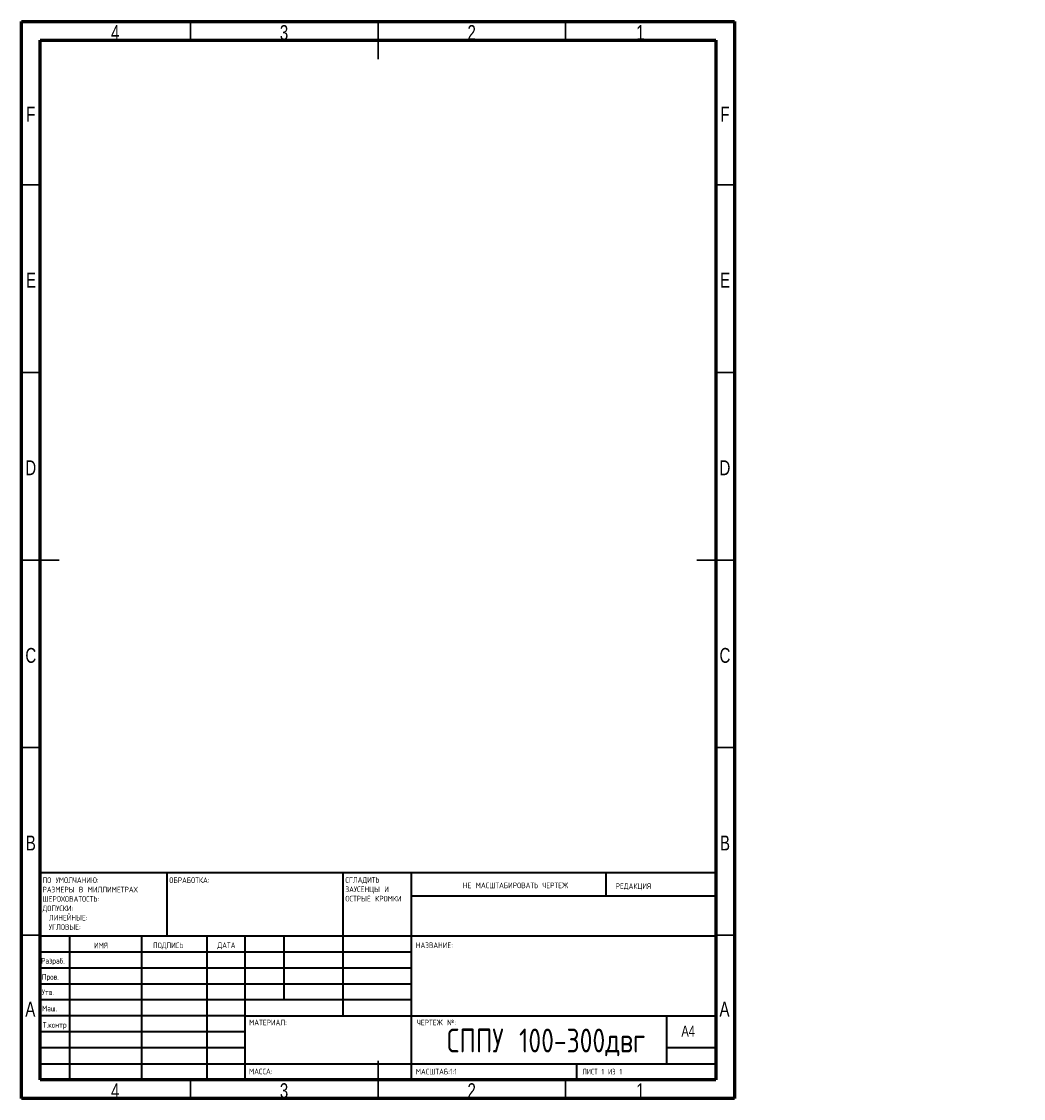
# Model space of a CAD drawing. Header units: millimetres. Extents: x -229 to 282, y -1446 to 292.
# Tile 3 of 3: x 15 to 282, y 5 to 292. Entities that reach past the tile are written whole.
import ezdxf

# ---------------------------------------------------------------- set-up
doc = ezdxf.new("R2010")
doc.units = ezdxf.units.MM
doc.styles.add('SLDTEXTSTYLE1', font='TXT', dxfattribs={"width": 0.75, "bigfont": 'bigfont'})
doc.styles.add('SLDTEXTSTYLE2', font='TXT', dxfattribs={"width": 0.75})
doc.styles.add('SLDTEXTSTYLE3', font='TXT', dxfattribs={"width": 0.681818, "bigfont": 'bigfont'})

# ---------------------------------------------------------------- blocks, each defined once
blk = doc.blocks.new('SW_NOTE_0')
at = {"color": 0, "linetype": 'Continuous', "lineweight": 0, "char_height": 1.5, "attachment_point": 1, "style": 'SLDTEXTSTYLE1'}
for s, insert in [('\\M+18452\\M+18443\\M+1844C\\M+18440\\M+18444\\M+18449\\M+18453\\M+1845D', (0, 1.93)), ('\\M+18448\\M+18440\\M+18454\\M+18452\\M+18445\\M+1844E\\M+18457\\M+1845C \\M+18449', (0, -0.57)), ('\\M+1844F\\M+18452\\M+18453\\M+18451\\M+1845C\\M+18445 \\M+1844B\\M+18451\\M+1844F\\M+1844D\\M+1844B\\M+18449', (0, -3.07))]:
    blk.add_mtext(s, dxfattribs=dict(at, insert=insert))
blk = doc.blocks.new('SW_NOTE_1')
at = {"color": 0, "linetype": 'Continuous', "lineweight": 0, "char_height": 1.5, "attachment_point": 1, "style": 'SLDTEXTSTYLE1'}
for s, insert in [('\\M+18450\\M+1844F \\M+18454\\M+1844D\\M+1844F\\M+1844C\\M+18458\\M+18440\\M+1844E\\M+18449\\M+1845F:', (0, 1.93)), ('\\M+18451\\M+18440\\M+18448\\M+1844D\\M+18445\\M+18451\\M+1845C \\M+18442 \\M+1844D\\M+18449\\M+1844C\\M+1844C\\M+18449\\M+1844D\\M+18445\\M+18453\\M+18451\\M+18440\\M+18456', (0, -0.57)), ('\\M+18459\\M+18445\\M+18451\\M+1844F\\M+18456\\M+1844F\\M+18442\\M+18440\\M+18453\\M+1844F\\M+18452\\M+18453\\M+1845D:', (0, -3.07)), ('\\M+18444\\M+1844F\\M+18450\\M+18454\\M+18452\\M+1844B\\M+18449:', (0, -5.57)), ('\\M+1844C\\M+18449\\M+1844E\\M+18445\\M+1844A\\M+1844E\\M+1845C\\M+18445:', (1.69, -8.07)), ('\\M+18454\\M+18443\\M+1844C\\M+1844F\\M+18442\\M+1845C\\M+18445:', (1.69, -10.57))]:
    blk.add_mtext(s, dxfattribs=dict(at, insert=insert))

msp = doc.modelspace()

# ---------------------------------------------------------------- linework, layer by layer
at = {"color": 7, "linetype": 'Continuous', "lineweight": 60}
for p, q in [((15, 5), (15, 292)), ((15, 292), (205, 292)), ((205, 292), (205, 5)), ((20, 10), (20, 287)), ((20, 287), (200, 287)), ((200, 287), (200, 10)), ((200, 10), (20, 10)), ((205, 5), (15, 5))]:
    msp.add_line(p, q, dxfattribs=at)
at = {"color": 7, "linetype": 'Continuous', "lineweight": 30}
for p, q in [((60, 287), (60, 292)), ((110, 287), (110, 292)), ((110, 292), (110, 282)), ((160, 287), (160, 292)), ((20, 248.5), (15, 248.5)), ((200, 248.5), (205, 248.5)), ((20, 198.5), (15, 198.5)), ((200, 198.5), (205, 198.5)), ((20, 148.5), (15, 148.5)), ((15, 148.5), (25, 148.5)), ((205, 148.5), (195, 148.5)), ((200, 148.5), (205, 148.5)), ((20, 98.5), (15, 98.5)), ((200, 98.5), (205, 98.5)), ((20, 48.5), (15, 48.5)), ((200, 48.5), (205, 48.5)), ((110, 5), (110, 15)), ((60, 10), (60, 5)), ((110, 10), (110, 5)), ((160, 10), (160, 5))]:
    msp.add_line(p, q, dxfattribs=at)
at = {"color": 7, "linetype": 'Continuous', "lineweight": 40}
for p, q in [((20, 65.25), (200, 65.25)), ((20, 65.25), (20, 10)), ((53.8, 48.25), (53.8, 65.25)), ((100.6, 65.25), (100.6, 27)), ((118.8, 65.25), (118.8, 10)), ((170.8, 58.88), (170.8, 65.25)), ((200, 58.88), (118.8, 58.88)), ((200, 48.25), (20, 48.25)), ((27.8, 48.25), (27.8, 10)), ((46.99, 48.25), (46.99, 10)), ((64.4, 48.25), (64.4, 10)), ((74.6, 10), (74.6, 48.25)), ((85, 31.25), (85, 48.25)), ((118.8, 44), (20, 44)), ((118.8, 39.75), (20, 39.75)), ((118.8, 35.5), (20, 35.5)), ((118.8, 31.25), (20, 31.25)), ((74.6, 27), (20, 27)), ((74.6, 27), (200, 27)), ((187, 14.25), (187, 27)), ((74.6, 22.75), (20, 22.75)), ((74.6, 18.5), (20, 18.5)), ((200, 18.5), (187, 18.5)), ((20, 14.25), (200, 14.25)), ((163, 10), (163, 14.25))]:
    msp.add_line(p, q, dxfattribs=at)

# ---------------------------------------------------------------- block references
at = {"color": 7, "linetype": 'Continuous', "lineweight": 0}
for name, p in [('SW_NOTE_1', (20.59, 61.99)), ('SW_NOTE_0', (101.31, 62.07))]:
    msp.add_blockref(name, p, dxfattribs=at)

# ---------------------------------------------------------------- texts
for s, insert, char_height, attachment_point, style in [('4', (39.96, 291.06), 3.97, 2, 'SLDTEXTSTYLE2'), ('3', (84.96, 291.06), 3.97, 2, 'SLDTEXTSTYLE2'), ('2', (134.96, 291.06), 3.97, 2, 'SLDTEXTSTYLE2'), ('1', (179.96, 291.06), 3.97, 2, 'SLDTEXTSTYLE2'), ('F', (17.46, 269.31), 3.97, 2, 'SLDTEXTSTYLE2'), ('F', (202.46, 269.31), 3.97, 2, 'SLDTEXTSTYLE2'), ('E', (17.51, 225.06), 3.97, 2, 'SLDTEXTSTYLE2'), ('E', (202.51, 225.06), 3.97, 2, 'SLDTEXTSTYLE2'), ('D', (17.45, 175.06), 3.97, 2, 'SLDTEXTSTYLE2'), ('D', (202.45, 175.06), 3.97, 2, 'SLDTEXTSTYLE2'), ('C', (17.46, 125.06), 3.97, 2, 'SLDTEXTSTYLE2'), ('C', (202.46, 125.06), 3.97, 2, 'SLDTEXTSTYLE2'), ('B', (17.47, 75.06), 3.97, 2, 'SLDTEXTSTYLE2'), ('B', (202.47, 75.06), 3.97, 2, 'SLDTEXTSTYLE2'), ('\\M+1844F\\M+18441\\M+18451\\M+18440\\M+18441\\M+1844F\\M+18453\\M+1844B\\M+18440:', (54.37, 63.92), 1.5, 1, 'SLDTEXTSTYLE1'), ('\\M+1844E\\M+18445 \\M+1844D\\M+18440\\M+18452\\M+18459\\M+18453\\M+18440\\M+18441\\M+18449\\M+18451\\M+1844F\\M+18442\\M+18440\\M+18453\\M+1845D \\M+18458\\M+18445\\M+18451\\M+18453\\M+18445\\M+18447', (132.61, 62.53), 1.5, 1, 'SLDTEXTSTYLE1'), ('\\M+18451\\M+18445\\M+18444\\M+18440\\M+1844B\\M+18457\\M+18449\\M+18460', (173.33, 62.33), 1.5, 1, 'SLDTEXTSTYLE1'), ('\\M+18449\\M+1844D\\M+18460', (34.32, 46.5), 1.5, 1, 'SLDTEXTSTYLE1'), ('\\M+18450\\M+1844F\\M+18444\\M+18450\\M+18449\\M+18452\\M+1845D', (50.03, 46.56), 1.5, 1, 'SLDTEXTSTYLE1'), ('\\M+18444\\M+18440\\M+18453\\M+18440', (67.21, 46.58), 1.5, 1, 'SLDTEXTSTYLE1'), ('\\M+1844E\\M+18440\\M+18448\\M+18442\\M+18440\\M+1844E\\M+18449\\M+18445:', (120.07, 46.58), 1.5, 1, 'SLDTEXTSTYLE1'), ('\\M+18451\\M+18470\\M+18478\\M+18482\\M+18470\\M+18471.', (20.21, 42.43), 1.5, 1, 'SLDTEXTSTYLE1'), ('\\M+18450\\M+18482\\M+18480\\M+18472.', (20.41, 38.15), 1.5, 1, 'SLDTEXTSTYLE1'), ('\\M+18454\\M+18484\\M+18472.', (20.4, 34.06), 1.5, 1, 'SLDTEXTSTYLE1'), ('A', (17.34, 30.81), 3.97, 2, 'SLDTEXTSTYLE2'), ('\\M+1844D\\M+18470\\M+1848A.', (20.46, 29.73), 1.5, 1, 'SLDTEXTSTYLE1'), ('A', (202.34, 30.81), 3.97, 2, 'SLDTEXTSTYLE2'), ('\\M+1844D\\M+18440\\M+18453\\M+18445\\M+18451\\M+18449\\M+18440\\M+1844C:', (75.65, 25.99), 1.5, 1, 'SLDTEXTSTYLE1'), ('\\M+18458\\M+18445\\M+18451\\M+18453\\M+18445\\M+18447 \\M+18782:', (120.37, 25.99), 1.5, 1, 'SLDTEXTSTYLE1'), ('\\M+18453.\\M+1847B\\M+18480\\M+1847E\\M+18484\\M+18482', (20.67, 25.35), 1.5, 1, 'SLDTEXTSTYLE1'), ('\\M+18452\\M+18450\\M+18450\\M+18454 100-300\\M+18474\\M+18472\\M+18473', (154.78, 23.61), 6.35, 2, 'SLDTEXTSTYLE1'), ('A4', (190.87, 24.41), 2.91, 1, 'SLDTEXTSTYLE2'), ('\\M+1844D\\M+18440\\M+18452\\M+18452\\M+18440:', (75.62, 12.95), 1.4986, 1, 'SLDTEXTSTYLE1'), ('\\M+1844D\\M+18440\\M+18452\\M+18459\\M+18453\\M+18440\\M+18441:1:1', (120.07, 12.9), 1.5, 1, 'SLDTEXTSTYLE1'), ('\\M+1844C\\M+18449\\M+18452\\M+18453 1 \\M+18449\\M+18448 1', (164.48, 12.9), 1.5, 1, 'SLDTEXTSTYLE3'), ('4', (39.96, 9.06), 3.97, 2, 'SLDTEXTSTYLE2'), ('3', (84.96, 9.06), 3.97, 2, 'SLDTEXTSTYLE2'), ('2', (134.96, 9.06), 3.97, 2, 'SLDTEXTSTYLE2'), ('1', (179.96, 9.06), 3.97, 2, 'SLDTEXTSTYLE2')]:
    msp.add_mtext(s, dxfattribs=dict(at, insert=insert, char_height=char_height, attachment_point=attachment_point, style=style))

doc.saveas('drawing.dxf')
